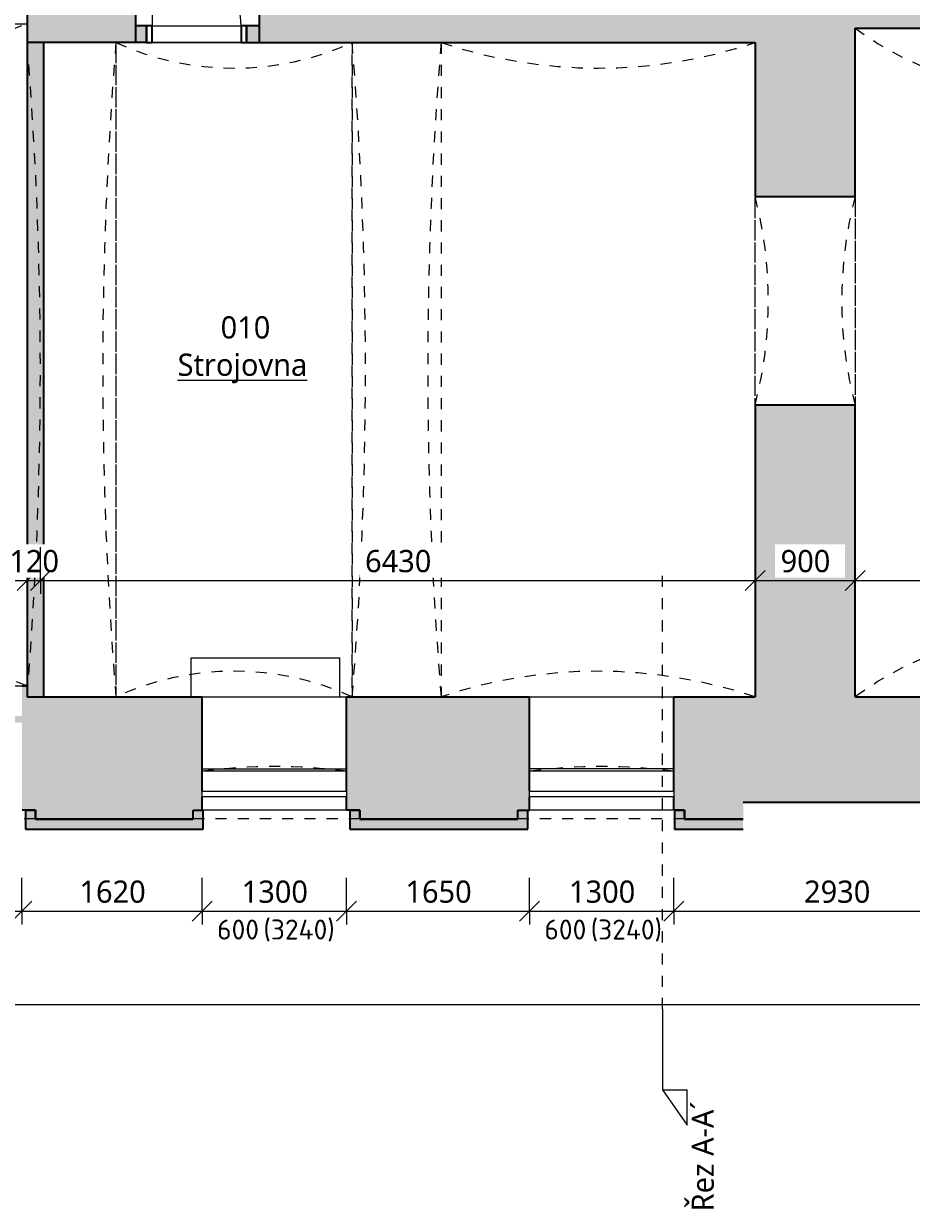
# Model space of a CAD drawing. Header units: metres. Extents: x -2.5 to 41.5, y -3.2 to 29.6.
# Tile 3 of 16: x 10.4 to 18.4, y -3.2 to 7.5. Entities that reach past the tile are written whole.
import ezdxf

# ---------------------------------------------------------------- set-up
doc = ezdxf.new("R2010")
doc.units = ezdxf.units.M
for name, pattern in [('AV - Carkovana 2mm', [0.0027, 0.002, -0.0007]), ('AV - Cerch_ 1 tecka 10mm', [0.018, 0.01, -0.004, 0, -0.004]), ('AV - Cerch_ 1 tecka 2mm', [0.004, 0.002, -0.001, 0, -0.001])]:
    doc.linetypes.add(name, pattern=pattern)
doc.layers.add('AV-KOTY', color=5, linetype='Continuous', lineweight=13, true_color=0x0000ff)
doc.layers.add('AV-MISTNOSTI', color=5, linetype='Continuous', lineweight=5, true_color=0x0000ff)
for name, color, linetype, lineweight in [('AV-KOTY-100', 7, 'Continuous', 5), ('AV-SRAFY', 7, 'Continuous', 35), ('AV-STAVBA', 7, 'Continuous', 18)]:
    doc.layers.add(name, color=color, linetype=linetype, lineweight=lineweight)
doc.styles.add('ISOCPEUR', font='isocpeur.ttf', dxfattribs={"height": 0.18})
doc.styles.add('Trebuchet MS', font='trebuc.ttf', dxfattribs={"height": 0.2})
doc.styles.add('Trebuchet MS_B', font='trebuc.ttf', dxfattribs={"height": 0.2})
doc.dimstyles.new('2_mm_-_O_-_Blue_-_mm', dxfattribs={"dimscale": 0.3048, "dimtxt": 0.20619, "dimasz": 0.590551, "dimexe": 0.393701, "dimexo": 0.0625, "dimgap": 0.065617, "dimtad": 1, "dimdec": 0, "dimlfac": 1000, "dimzin": 0, "dimdsep": 46, "dimtxsty": 'Trebuchet MS', "dimblk1": 'OBLIQUE', "dimblk2": 'OBLIQUE', "dimsah": 1, "dimcen": 0.09, "dimazin": 0, "dimtfac": 1, "dimtdec": 4, "dimtix": 1, "dimtmove": 0, "dimatfit": 3, "dimfxl": 0.984252, "dimfxlon": 1, "dimtvp": 1, "dimtfill": 1, "dimtolj": 1, "dimtzin": 0, "dimarcsym": 2})
doc.dimstyles.new('2_mm_-_O_-_Blue_-_mm_-_zaokrouhlena_1', dxfattribs={"dimscale": 0.3048, "dimtxt": 0.20619, "dimasz": 0.590551, "dimexe": 0.393701, "dimexo": 0.0625, "dimgap": 0.065617, "dimtad": 1, "dimdec": 0, "dimlfac": 1000, "dimrnd": 10, "dimzin": 0, "dimdsep": 46, "dimtxsty": 'Trebuchet MS', "dimblk1": 'OBLIQUE', "dimblk2": 'OBLIQUE', "dimsah": 1, "dimcen": 0.09, "dimazin": 0, "dimtfac": 1, "dimtdec": 4, "dimtix": 1, "dimtmove": 0, "dimatfit": 3, "dimfxl": 0.984252, "dimfxlon": 1, "dimtvp": 1, "dimtfill": 1, "dimtolj": 1, "dimtzin": 0, "dimarcsym": 2})

# ---------------------------------------------------------------- blocks, each defined once
blk = doc.blocks.new('GM_Otvor s klenutým nadpražím - 5890x2000_5500-877085-1PP')
at = {"layer": 'AV-STAVBA', "linetype": 'AV - Cerch_ 1 tecka 2mm', "lineweight": 13}
for p, q in [((-2.945, 0.4), (2.945, 0.4)), ((2.861, -0.4), (-2.861, -0.4))]:
    blk.add_line(p, q, dxfattribs=at)
for centre, start, end in [((0, 36.478), 265.3333, 274.6667), ((0, -36.478), 85.3333, 94.6667)]:
    blk.add_arc(centre, 36.198, start, end, dxfattribs=at)
blk = doc.blocks.new('GM_Otvor s klenutým nadpražím - 1880x2000_2000-878298-1PP')
at = {"layer": 'AV-STAVBA', "linetype": 'AV - Cerch_ 1 tecka 2mm', "lineweight": 13}
for p, q in [((-0.94, 0.45), (0.94, 0.45)), ((0.856, -0.45), (-0.856, -0.45))]:
    blk.add_line(p, q, dxfattribs=at)
for centre, start, end in [((0, 4.072), 255.45, 284.55), ((0, -4.072), 75.45, 104.55)]:
    blk.add_arc(centre, 3.742, start, end, dxfattribs=at)
blk = doc.blocks.new('GM_Otvor_obdélníkový - 1110x2000-898613-1PP')
at = {"layer": 'AV-STAVBA', "linetype": 'AV - Cerch_ 1 tecka 2mm', "lineweight": 13}
for p, q in [((-0.555, 0.475), (0.555, 0.475)), ((-0.555, -0.475), (0.555, -0.475)), ((-0.555, -0.475), (0.555, -0.475))]:
    blk.add_line(p, q, dxfattribs=at)
blk = doc.blocks.new('DO_1-P_Ocel_ - 800x1850_150-1029145-1PP')
at = {"layer": 'AV-STAVBA'}
for p, q in [((-0.4, 0.875), (-0.4, 0.075)), ((-0.4, 0.075), (0.4, 0.075)), ((-0.4, -0.075), (0.4, -0.075))]:
    blk.add_line(p, q, dxfattribs=at)
at = {"layer": 'AV-STAVBA', "linetype": 'AV - Cerch_ 1 tecka 2mm'}
for p, q in [((-0.45, 0.075), (0.45, 0.075)), ((-0.4, 0.075), (0.4, 0.075)), ((-0.45, -0.075), (0.45, -0.075)), ((-0.4, -0.075), (0.4, -0.075))]:
    blk.add_line(p, q, dxfattribs=at)
at = {"layer": 'AV-STAVBA', "lineweight": 35}
for p, q in [((-0.4, 0.075), (-0.45, 0.075)), ((-0.45, 0.075), (-0.45, -0.075)), ((-0.4, -0.075), (-0.4, 0.075)), ((0.45, 0.075), (0.4, 0.075)), ((0.4, 0.075), (0.4, -0.075)), ((0.45, -0.075), (0.45, 0.075)), ((-0.45, -0.075), (-0.4, -0.075)), ((0.4, -0.075), (0.45, -0.075))]:
    blk.add_line(p, q, dxfattribs=at)
at = {"layer": 'AV-STAVBA'}
blk.add_arc((-0.4, 0.075), 0.8, 0, 90, dxfattribs=at)
blk = doc.blocks.new('WI_1-1_sklepní_s příčlemi_s klenutým nadpražím_2x šikmý parapet_ nadpraží - 1300x600-1035867-1PP')
at = {"layer": 'AV-STAVBA'}
for p, q in [((-0.65, 0.425), (0.65, 0.425)), ((-0.65, 0.375), (-0.65, 0.425)), ((0.65, 0.375), (-0.65, 0.375)), ((0.65, 0.425), (0.65, 0.375))]:
    blk.add_line(p, q, dxfattribs=at)
at = {"layer": 'AV-STAVBA', "linetype": 'AV - Carkovana 2mm'}
blk.add_arc((0, 5.153), 5, 262.5304, 277.4696, dxfattribs=at)
blk = doc.blocks.new('GM_Void_valená klenba - GM_Void_valená klenba-1524539-1PP')
at = {"layer": 'AV-STAVBA', "linetype": 'AV - Cerch_ 1 tecka 2mm', "lineweight": 13}
for p, q in [((-1.413, 3.045), (-1.413, -2.845)), ((-1.413, 3.045), (1.412, 3.045)), ((1.412, 3.045), (1.412, -2.845)), ((-1.413, -2.845), (1.412, -2.845))]:
    blk.add_line(p, q, dxfattribs=at)
for centre, start, end in [((0, 7.265), 251.4933, 288.5067), ((0, -7.065), 71.4933, 108.5067)]:
    blk.add_arc(centre, 4.45, start, end, dxfattribs=at)
blk = doc.blocks.new('GM_Void_valená klenba - GM_Void_valená klenba-1524447-1PP')
at = {"layer": 'AV-STAVBA', "linetype": 'AV - Cerch_ 1 tecka 2mm', "lineweight": 13}
for p, q in [((-1.063, 3.045), (-1.063, -2.845)), ((-1.063, 3.045), (1.062, 3.045)), ((1.062, 3.045), (1.062, -2.845)), ((-1.063, -2.845), (1.062, -2.845))]:
    blk.add_line(p, q, dxfattribs=at)
for centre, start, end in [((0, 5.385), 245.5799, 294.4201), ((0, -5.185), 65.5799, 114.4201)]:
    blk.add_arc(centre, 2.57, start, end, dxfattribs=at)
blk = doc.blocks.new('GM_Void_valená klenba - GM_Void_valená klenba-1524411-1PP')
at = {"layer": 'AV-STAVBA', "linetype": 'AV - Cerch_ 1 tecka 2mm', "lineweight": 13}
for p, q in [((-0.953, 3.13), (-0.953, -2.83)), ((-0.953, 3.13), (0.953, 3.13)), ((0.953, 3.13), (0.953, -2.83)), ((-0.953, -2.83), (0.953, -2.83))]:
    blk.add_line(p, q, dxfattribs=at)
for centre, start, end in [((0, 5.549), 248.5007, 291.4993), ((0, -5.249), 68.5007, 111.4993)]:
    blk.add_arc(centre, 2.6, start, end, dxfattribs=at)
blk = doc.blocks.new('GM_Void_valená klenba - GM_Void_valená klenba-1524415-1PP')
at = {"layer": 'AV-STAVBA', "linetype": 'AV - Cerch_ 1 tecka 2mm', "lineweight": 13}
for p, q in [((-1.825, 3.01), (-1.825, -3.01)), ((-1.825, 3.01), (1.825, 3.01)), ((1.825, 3.01), (1.825, -3.01)), ((-1.825, -3.01), (1.825, -3.01))]:
    blk.add_line(p, q, dxfattribs=at)
for centre, start, end in [((0, 5.491), 233.6631, 306.3369), ((0, -5.491), 53.6631, 126.3369)]:
    blk.add_arc(centre, 3.08, start, end, dxfattribs=at)
blk = doc.blocks.new('Zdobná fasáda 1NP - Zdobná fasáda 1NP-1554848-1PP')
at = {"layer": 'AV-STAVBA', "lineweight": 35}
for points in [[(12.05, 0.208), (12.05, 0.378), (11.96, 0.378), (11.96, 0.298), (10.54, 0.298), (10.54, 0.378), (10.45, 0.378), (10.45, 0.208)], [(14.97, 0.208), (14.97, 0.378), (14.88, 0.378), (14.88, 0.298), (13.46, 0.298), (13.46, 0.378), (13.37, 0.378), (13.37, 0.208)], [(16.908, 0.208), (16.908, 0.298), (16.38, 0.298), (16.38, 0.378), (16.29, 0.378), (16.29, 0.208)]]:
    blk.add_hatch(color=256, dxfattribs=at).paths.add_polyline_path(points)
for p, q in [((10.45, 0.378), (10.54, 0.378)), ((10.45, 0.378), (10.45, 0.208)), ((10.54, 0.378), (10.54, 0.298)), ((11.96, 0.298), (11.96, 0.378)), ((11.96, 0.378), (12.05, 0.378)), ((12.05, 0.208), (12.05, 0.378)), ((13.37, 0.378), (13.46, 0.378)), ((13.37, 0.378), (13.37, 0.208)), ((13.46, 0.378), (13.46, 0.298)), ((14.88, 0.298), (14.88, 0.378)), ((14.88, 0.378), (14.97, 0.378)), ((14.97, 0.208), (14.97, 0.378)), ((16.29, 0.378), (16.38, 0.378)), ((16.29, 0.378), (16.29, 0.208)), ((16.38, 0.378), (16.38, 0.298)), ((10.54, 0.298), (11.96, 0.298)), ((13.46, 0.298), (14.88, 0.298)), ((16.38, 0.298), (16.908, 0.298)), ((10.45, 0.208), (12.05, 0.208)), ((13.37, 0.208), (14.97, 0.208)), ((16.29, 0.208), (16.908, 0.208))]:
    blk.add_line(p, q, dxfattribs=at)
blk = doc.blocks.new('GM_Nika_obdélníková - 1500x1000-1575699-1PP')
at = {"layer": 'AV-STAVBA', "linetype": 'AV - Cerch_ 1 tecka 2mm'}
blk.add_line((-0.75, 0.125), (0.75, 0.125), dxfattribs=at)
blk = doc.blocks.new('Section - Vertikální P-46265-1PP')
at = {"layer": 'AV-KOTY', "lineweight": 5}
for p, q in [((-0.00728, 0), (-0.01046, -0.00223)), ((-0.00728, 0), (-0.00728, -0.00223)), ((0, 0), (-0.00728, 0)), ((-0.01046, -0.00223), (-0.00728, -0.00223))]:
    blk.add_line(p, q, dxfattribs=at)
blk = doc.blocks.new('DIMBLOCK4-1PP')
at = {"layer": 'AV-KOTY-100', "color": 5, "true_color": 0x0000ff}
for p, q in [((3.765, 2.444), (3.765, 2.744)), ((10.465, 2.444), (10.465, 2.744)), ((3.765, 2.444), (3.855, 2.534)), ((10.465, 2.444), (10.555, 2.534)), ((3.765, 2.444), (3.675, 2.354)), ((3.765, 2.444), (10.465, 2.444)), ((3.765, 2.444), (3.765, 2.324)), ((10.465, 2.444), (10.375, 2.354)), ((10.465, 2.444), (10.465, 2.324))]:
    blk.add_line(p, q, dxfattribs=at)
at = {"layer": 'AV-KOTY-100', "color": 0, "insert": (6.821, 2.72), "char_height": 0.2, "width": 0.70454, "attachment_point": 1, "line_spacing_factor": 1.048425, "style": 'Trebuchet MS', "bg_fill": 3, "box_fill_scale": 1.25, "bg_fill_color": 256, "bg_fill_true_color": 13158600, "bg_fill_transparency": 0}
blk.add_mtext('6700', dxfattribs=at)
blk = doc.blocks.new('_Oblique')
at = {"color": 0, "linetype": 'ByBlock', "lineweight": -2}
blk.add_line((-0.5, -0.5), (0.5, 0.5), dxfattribs=at)
blk = doc.blocks.new('DIMBLOCK5-1PP')
at = {"layer": 'AV-KOTY-100', "color": 5, "true_color": 0x0000ff}
for p, q in [((10.465, 2.444), (10.465, 2.744)), ((10.585, 2.444), (10.585, 2.744)), ((10.465, 2.444), (10.555, 2.534)), ((10.585, 2.444), (10.675, 2.534)), ((10.465, 2.444), (10.375, 2.354)), ((10.465, 2.444), (10.585, 2.444)), ((10.465, 2.444), (10.465, 2.324)), ((10.585, 2.444), (10.495, 2.354)), ((10.585, 2.444), (10.585, 2.324))]:
    blk.add_line(p, q, dxfattribs=at)
at = {"layer": 'AV-KOTY-100', "color": 0, "insert": (10.305, 2.72), "char_height": 0.2, "width": 0.52841, "attachment_point": 1, "line_spacing_factor": 1.048425, "style": 'Trebuchet MS', "bg_fill": 3, "box_fill_scale": 1.25, "bg_fill_color": 256, "bg_fill_true_color": 13158600, "bg_fill_transparency": 0}
blk.add_mtext('120', dxfattribs=at)
blk = doc.blocks.new('DIMBLOCK6-1PP')
at = {"layer": 'AV-KOTY-100', "color": 5, "true_color": 0x0000ff}
for p, q in [((10.585, 2.444), (10.585, 2.744)), ((17.015, 2.444), (17.015, 2.744)), ((10.585, 2.444), (10.675, 2.534)), ((17.015, 2.444), (17.105, 2.534)), ((10.585, 2.444), (10.495, 2.354)), ((10.585, 2.444), (17.015, 2.444)), ((10.585, 2.444), (10.585, 2.324)), ((17.015, 2.444), (16.925, 2.354)), ((17.015, 2.444), (17.015, 2.324))]:
    blk.add_line(p, q, dxfattribs=at)
at = {"layer": 'AV-KOTY-100', "color": 0, "insert": (13.506, 2.72), "char_height": 0.2, "width": 0.70454, "attachment_point": 1, "line_spacing_factor": 1.048425, "style": 'Trebuchet MS', "bg_fill": 3, "box_fill_scale": 1.25, "bg_fill_color": 256, "bg_fill_true_color": 13158600, "bg_fill_transparency": 0}
blk.add_mtext('6430', dxfattribs=at)
blk = doc.blocks.new('DIMBLOCK7-1PP')
at = {"layer": 'AV-KOTY-100', "color": 5, "true_color": 0x0000ff}
for p, q in [((17.015, 2.444), (17.015, 2.744)), ((17.915, 2.444), (17.915, 2.744)), ((17.015, 2.444), (17.105, 2.534)), ((17.915, 2.444), (18.005, 2.534)), ((17.015, 2.444), (16.925, 2.354)), ((17.015, 2.444), (17.915, 2.444)), ((17.015, 2.444), (17.015, 2.324)), ((17.915, 2.444), (17.825, 2.354)), ((17.915, 2.444), (17.915, 2.324))]:
    blk.add_line(p, q, dxfattribs=at)
at = {"layer": 'AV-KOTY-100', "color": 0, "insert": (17.245, 2.72), "char_height": 0.2, "width": 0.52841, "attachment_point": 1, "line_spacing_factor": 1.048425, "style": 'Trebuchet MS', "bg_fill": 3, "box_fill_scale": 1.25, "bg_fill_color": 256, "bg_fill_true_color": 13158600, "bg_fill_transparency": 0}
blk.add_mtext('900', dxfattribs=at)
blk = doc.blocks.new('DIMBLOCK8-1PP')
at = {"layer": 'AV-KOTY-100', "color": 5, "true_color": 0x0000ff}
for p, q in [((17.915, 2.444), (17.915, 2.744)), ((21.565, 2.444), (21.565, 2.744)), ((17.915, 2.444), (18.005, 2.534)), ((21.565, 2.444), (21.655, 2.534)), ((17.915, 2.444), (17.825, 2.354)), ((17.915, 2.444), (21.565, 2.444)), ((17.915, 2.444), (17.915, 2.324)), ((21.565, 2.444), (21.475, 2.354)), ((21.565, 2.444), (21.565, 2.324))]:
    blk.add_line(p, q, dxfattribs=at)
at = {"layer": 'AV-KOTY-100', "color": 0, "insert": (19.446, 2.72), "char_height": 0.2, "width": 0.70454, "attachment_point": 1, "line_spacing_factor": 1.048425, "style": 'Trebuchet MS', "bg_fill": 3, "box_fill_scale": 1.25, "bg_fill_color": 256, "bg_fill_true_color": 13158600, "bg_fill_transparency": 0}
blk.add_mtext('3650', dxfattribs=at)
blk = doc.blocks.new('DIMBLOCK78-1PP')
at = {"layer": 'AV-KOTY-100', "color": 5, "true_color": 0x0000ff}
for p, q in [((9.119, -0.532), (9.119, -0.232)), ((10.419, -0.532), (10.419, -0.232)), ((9.119, -0.532), (9.029, -0.622)), ((9.119, -0.532), (9.209, -0.442)), ((9.119, -0.532), (10.419, -0.532)), ((9.119, -0.532), (9.119, -0.652)), ((10.419, -0.532), (10.329, -0.622)), ((10.419, -0.532), (10.509, -0.442)), ((10.419, -0.532), (10.419, -0.652))]:
    blk.add_line(p, q, dxfattribs=at)
at = {"layer": 'AV-KOTY-100', "color": 0, "insert": (9.476, -0.256), "char_height": 0.2, "width": 0.70454, "attachment_point": 1, "line_spacing_factor": 1.048425, "style": 'Trebuchet MS', "bg_fill": 3, "box_fill_scale": 1.25, "bg_fill_color": 256, "bg_fill_true_color": 13158600, "bg_fill_transparency": 0}
blk.add_mtext('1300', dxfattribs=at)
blk = doc.blocks.new('DIMBLOCK79-1PP')
at = {"layer": 'AV-KOTY-100', "color": 5, "true_color": 0x0000ff}
for p, q in [((10.419, -0.532), (10.419, -0.232)), ((12.04, -0.532), (12.04, -0.232)), ((10.419, -0.532), (10.329, -0.622)), ((10.419, -0.532), (10.509, -0.442)), ((10.419, -0.532), (12.04, -0.532)), ((10.419, -0.532), (10.419, -0.652)), ((12.04, -0.532), (11.95, -0.622)), ((12.04, -0.532), (12.13, -0.442)), ((12.04, -0.532), (12.04, -0.652))]:
    blk.add_line(p, q, dxfattribs=at)
at = {"layer": 'AV-KOTY-100', "color": 0, "insert": (10.936, -0.256), "char_height": 0.2, "width": 0.70454, "attachment_point": 1, "line_spacing_factor": 1.048425, "style": 'Trebuchet MS', "bg_fill": 3, "box_fill_scale": 1.25, "bg_fill_color": 256, "bg_fill_true_color": 13158600, "bg_fill_transparency": 0}
blk.add_mtext('1620', dxfattribs=at)
blk = doc.blocks.new('DIMBLOCK80-1PP')
at = {"layer": 'AV-KOTY-100', "color": 5, "true_color": 0x0000ff}
for p, q in [((12.04, -0.532), (12.04, -0.232)), ((13.34, -0.532), (13.34, -0.232)), ((12.04, -0.532), (11.95, -0.622)), ((12.04, -0.532), (12.13, -0.442)), ((12.04, -0.532), (13.34, -0.532)), ((12.04, -0.532), (12.04, -0.652)), ((13.34, -0.532), (13.25, -0.622)), ((13.34, -0.532), (13.43, -0.442)), ((13.34, -0.532), (13.34, -0.652))]:
    blk.add_line(p, q, dxfattribs=at)
at = {"layer": 'AV-KOTY-100', "color": 0, "insert": (12.396, -0.256), "char_height": 0.2, "width": 0.70454, "attachment_point": 1, "line_spacing_factor": 1.048425, "style": 'Trebuchet MS', "bg_fill": 3, "box_fill_scale": 1.25, "bg_fill_color": 256, "bg_fill_true_color": 13158600, "bg_fill_transparency": 0}
blk.add_mtext('1300', dxfattribs=at)
blk = doc.blocks.new('DIMBLOCK81-1PP')
at = {"layer": 'AV-KOTY-100', "color": 5, "true_color": 0x0000ff}
for p, q in [((13.34, -0.532), (13.34, -0.232)), ((14.985, -0.532), (14.985, -0.232)), ((13.34, -0.532), (13.25, -0.622)), ((13.34, -0.532), (13.43, -0.442)), ((13.34, -0.532), (14.985, -0.532)), ((13.34, -0.532), (13.34, -0.652)), ((14.985, -0.532), (14.895, -0.622)), ((14.985, -0.532), (15.075, -0.442)), ((14.985, -0.532), (14.985, -0.652))]:
    blk.add_line(p, q, dxfattribs=at)
at = {"layer": 'AV-KOTY-100', "color": 0, "insert": (13.869, -0.256), "char_height": 0.2, "width": 0.70454, "attachment_point": 1, "line_spacing_factor": 1.048425, "style": 'Trebuchet MS', "bg_fill": 3, "box_fill_scale": 1.25, "bg_fill_color": 256, "bg_fill_true_color": 13158600, "bg_fill_transparency": 0}
blk.add_mtext('1650', dxfattribs=at)
blk = doc.blocks.new('DIMBLOCK82-1PP')
at = {"layer": 'AV-KOTY-100', "color": 5, "true_color": 0x0000ff}
for p, q in [((14.985, -0.532), (14.985, -0.232)), ((16.285, -0.532), (16.285, -0.232)), ((14.985, -0.532), (14.895, -0.622)), ((14.985, -0.532), (15.075, -0.442)), ((14.985, -0.532), (16.285, -0.532)), ((14.985, -0.532), (14.985, -0.652)), ((16.285, -0.532), (16.195, -0.622)), ((16.285, -0.532), (16.375, -0.442)), ((16.285, -0.532), (16.285, -0.652))]:
    blk.add_line(p, q, dxfattribs=at)
at = {"layer": 'AV-KOTY-100', "color": 0, "insert": (15.341, -0.256), "char_height": 0.2, "width": 0.70454, "attachment_point": 1, "line_spacing_factor": 1.048425, "style": 'Trebuchet MS', "bg_fill": 3, "box_fill_scale": 1.25, "bg_fill_color": 256, "bg_fill_true_color": 13158600, "bg_fill_transparency": 0}
blk.add_mtext('1300', dxfattribs=at)
blk = doc.blocks.new('DIMBLOCK83-1PP')
at = {"layer": 'AV-KOTY-100', "color": 5, "true_color": 0x0000ff}
for p, q in [((16.285, -0.532), (16.285, -0.232)), ((19.215, -0.532), (19.215, -0.232)), ((16.285, -0.532), (16.195, -0.622)), ((16.285, -0.532), (16.375, -0.442)), ((16.285, -0.532), (19.215, -0.532)), ((16.285, -0.532), (16.285, -0.652)), ((19.215, -0.532), (19.125, -0.622)), ((19.215, -0.532), (19.305, -0.442)), ((19.215, -0.532), (19.215, -0.652))]:
    blk.add_line(p, q, dxfattribs=at)
at = {"layer": 'AV-KOTY-100', "color": 0, "insert": (17.456, -0.256), "char_height": 0.2, "width": 0.70454, "attachment_point": 1, "line_spacing_factor": 1.048425, "style": 'Trebuchet MS', "bg_fill": 3, "box_fill_scale": 1.25, "bg_fill_color": 256, "bg_fill_true_color": 13158600, "bg_fill_transparency": 0}
blk.add_mtext('2930', dxfattribs=at)
blk = doc.blocks.new('DIMBLOCK99-1PP')
at = {"layer": 'AV-KOTY-100', "color": 5, "true_color": 0x0000ff}
for p, q in [((-0.235, -1.371), (-0.235, -1.071)), ((39.765, -1.371), (39.765, -1.071)), ((-0.235, -1.371), (-0.325, -1.461)), ((-0.235, -1.371), (-0.145, -1.281)), ((-0.235, -1.371), (39.765, -1.371)), ((-0.235, -1.371), (-0.235, -1.491)), ((39.765, -1.371), (39.675, -1.461)), ((39.765, -1.371), (39.855, -1.281)), ((39.765, -1.371), (39.765, -1.491))]:
    blk.add_line(p, q, dxfattribs=at)
at = {"layer": 'AV-KOTY-100', "color": 0, "insert": (19.398, -1.095), "char_height": 0.2, "width": 0.88068, "attachment_point": 1, "line_spacing_factor": 1.048425, "style": 'Trebuchet MS', "bg_fill": 3, "box_fill_scale": 1.25, "bg_fill_color": 256, "bg_fill_true_color": 13158600, "bg_fill_transparency": 0}
blk.add_mtext('40000', dxfattribs=at)

msp = doc.modelspace()

# ---------------------------------------------------------------- hatches: boundary and pattern name
at = {"layer": 'AV-SRAFY', "lineweight": 5}
msp.add_hatch(color=256, dxfattribs=at).paths.add_polyline_path([(11.2648, 7.2882), (11.2648, 8.0382), (10.6148, 8.0382), (10.6148, 8.7482), (10.4648, 8.7482), (10.4648, 7.2882)])
at = {"layer": 'AV-SRAFY', "lineweight": 18}
h = msp.add_hatch(color=256, dxfattribs=at)
h.paths.add_polyline_path([(36.8448, 7.4182), (36.8448, 8.7082), (34.3848, 8.7082), (34.3848, 7.4182), (34.4338, 7.4182)])
h.paths.add_polyline_path([(25.4748, 7.4182), (27.7548, 7.4182), (27.7548, 8.7082), (25.4748, 8.7082), (25.4748, 8.0842)])
h.paths.add_polyline_path([(17.9148, 7.4182), (24.6748, 7.4182), (24.6748, 8.7082), (17.9148, 8.7082), (17.9148, 8.0842)])
h.paths.add_polyline_path([(28.5548, 7.4182), (28.9948, 7.4182), (28.9948, 8.7082), (28.5548, 8.7082)])
h.paths.add_polyline_path([(30.7848, 7.4182), (30.7848, 8.7082), (30.6748, 8.7082), (30.6748, 7.4182)])
h.paths.add_polyline_path([(31.5848, 7.4182), (31.9548, 7.4182), (31.9548, 8.7082), (31.5848, 8.7082), (31.5848, 8.0842)])
h.paths.add_polyline_path([(33.4148, 7.4182), (33.5848, 7.4182), (33.5848, 8.7082), (33.4148, 8.7082), (33.4148, 7.4867)])
for points in [[(17.0148, 7.2882), (17.9148, 7.2882), (17.9148, 8.3882), (15.5448, 8.3882), (15.5448, 7.2882)], [(10.4648, 1.3982), (10.6148, 1.3982), (10.6148, 7.2882), (10.4648, 7.2882), (10.4648, 5.6941)]]:
    msp.add_hatch(color=256, dxfattribs=at).paths.add_polyline_path(points)
h = msp.add_hatch(color=256, dxfattribs=at)
h.paths.add_polyline_path([(15.5448, 7.2882), (15.5448, 8.2382), (12.5548, 8.2382), (12.5548, 7.2882), (15.2874, 7.2882)])
h.paths.add_polyline_path([(11.2648, 7.2882), (11.4448, 7.2882), (11.4448, 8.2382), (11.2648, 8.2382), (11.2648, 8.0382)])
h = msp.add_hatch(color=256, dxfattribs=at)
h.paths.add_polyline_path([(11.5398, 7.2882), (11.5398, 7.4382), (11.4448, 7.4382), (11.4448, 7.2882)])
h.paths.add_polyline_path([(12.5548, 7.2882), (12.5548, 7.4382), (12.4398, 7.4382), (12.4398, 7.2882)])
h = msp.add_hatch(color=256, dxfattribs=at)
h.paths.add_polyline_path([(17.9148, 1.3982), (17.9148, 4.0232), (17.0148, 4.0232), (17.0148, 1.3982)])
h.paths.add_polyline_path([(17.0148, 5.9032), (17.9148, 5.9032), (17.9148, 7.2882), (17.0148, 7.2882)])
at = {"layer": 'AV-SRAFY', "lineweight": 5}
h = msp.add_hatch(color=256, dxfattribs=at)
h.paths.add_polyline_path([(2.0791, 1.1651), (3.5791, 1.1651), (3.5791, 1.4982), (2.0791, 1.4982)])
h.paths.add_polyline_path([(-0.2352, 1.1651), (1.4991, 1.1651), (1.4991, 1.4982), (-0.2352, 1.4982)])
h.paths.add_polyline_path([(4.1591, 1.1651), (6.2191, 1.1651), (6.2191, 1.4982), (4.1591, 1.4982)])
h.paths.add_polyline_path([(10.8648, 1.1651), (10.8648, 1.3982), (10.4648, 1.3982), (10.4648, 1.4982), (10.4191, 1.4982), (10.4191, 1.2264), (9.1191, 1.2264), (9.1191, 1.4982), (7.5191, 1.4982), (7.5191, 1.1651), (10.4191, 1.1651)])
h = msp.add_hatch(color=256, dxfattribs=at)
h.paths.add_polyline_path([(16.9084, 0.4482), (22.1908, 0.4482), (22.1908, 1.3098), (39.7648, 1.3098), (39.7648, 1.3982), (20.1648, 1.3982), (20.1648, 1.1532), (19.2148, 1.1532), (19.2148, 1.3982), (16.2848, 1.3982), (16.2848, 1.1651), (16.9084, 1.1651), (16.9084, 0.914)])
h.paths.add_polyline_path([(13.3398, 1.1651), (14.9848, 1.1651), (14.9848, 1.3982), (13.3398, 1.3982)])
h.paths.add_polyline_path([(10.8648, 1.1651), (12.0398, 1.1651), (12.0398, 1.3982), (10.8648, 1.3982)])
h = msp.add_hatch(color=256, dxfattribs=at)
h.paths.add_polyline_path([(10.8648, 0.4482), (10.8648, 1.1651), (10.4191, 1.1651), (10.4191, 0.4482)])
h.paths.add_polyline_path([(7.5191, 0.4482), (9.1191, 0.4482), (9.1191, 1.1651), (7.5191, 1.1651), (7.5191, 0.4982)])
h.paths.add_polyline_path([(5.5198, 0.4482), (6.2191, 0.4482), (6.2191, 1.1651), (4.1591, 1.1651), (4.1591, 0.7282), (3.5791, 0.7282), (3.5791, 1.1651), (2.0791, 1.1651), (2.0791, 0.7282), (1.4991, 0.7282), (1.4991, 1.1651), (-0.2352, 1.1651), (-0.2352, 0.4482), (2.5231, 0.4482)])
h = msp.add_hatch(color=256, dxfattribs=at)
h.paths.add_polyline_path([(16.9084, 0.4482), (16.9084, 1.1651), (16.2848, 1.1651), (16.2848, 0.4482)])
h.paths.add_polyline_path([(14.9848, 0.4482), (14.9848, 1.1651), (13.3398, 1.1651), (13.3398, 0.4482)])
h.paths.add_polyline_path([(12.0398, 0.4482), (12.0398, 1.1651), (10.8648, 1.1651), (10.8648, 0.4482)])
h = msp.add_hatch(color=256, dxfattribs=at)
h.paths.add_polyline_path([(16.3798, 0.2982), (16.9084, 0.2982), (16.9084, 0.4482), (16.2848, 0.4482), (16.2848, 0.3782), (16.3798, 0.3782)])
h.paths.add_polyline_path([(14.8798, 0.2982), (14.8798, 0.3782), (14.9848, 0.3782), (14.9848, 0.4482), (13.3398, 0.4482), (13.3398, 0.3782), (13.4598, 0.3782), (13.4598, 0.2982)])
h.paths.add_polyline_path([(11.9598, 0.2982), (11.9598, 0.3782), (12.0398, 0.3782), (12.0398, 0.4482), (10.4191, 0.4482), (10.4191, 0.3782), (10.5398, 0.3782), (10.5398, 0.2982)])
h.paths.add_polyline_path([(9.0398, 0.2982), (9.0398, 0.3782), (9.1191, 0.3782), (9.1191, 0.4482), (7.5191, 0.4482), (7.5191, 0.3782), (7.6198, 0.3782), (7.6198, 0.2982), (8.9052, 0.2982)])
h.paths.add_polyline_path([(6.1198, 0.2982), (6.1198, 0.3782), (6.2191, 0.3782), (6.2191, 0.4482), (5.5198, 0.4482), (5.5198, 0.2982)])

# ---------------------------------------------------------------- linework, layer by layer
at = {"layer": 'AV-KOTY', "linetype": 'AV - Cerch_ 1 tecka 10mm', "lineweight": 5}
msp.add_line((16.1824, -1.413), (16.1824, 2.5707), dxfattribs=at)
at = {"layer": 'AV-STAVBA', "lineweight": 35}
for p, q in [((10.4648, 8.7482), (10.4648, 1.3982)), ((11.4448, 7.2882), (11.4448, 8.7482)), ((12.5548, 7.2882), (12.5548, 8.7482)), ((11.5398, 7.4382), (11.4448, 7.4382)), ((11.5398, 7.2882), (11.5398, 7.4382)), ((12.5548, 7.4382), (12.4398, 7.4382)), ((12.4398, 7.4382), (12.4398, 7.2882)), ((17.9148, 7.4182), (21.5648, 7.4182)), ((17.9148, 5.9032), (17.9148, 7.4182)), ((11.5398, 7.2882), (10.4648, 7.2882)), ((10.6148, 1.3982), (10.6148, 7.2882)), ((12.4398, 7.2882), (17.0148, 7.2882)), ((17.0148, 7.2882), (17.0148, 5.9032)), ((17.0148, 5.9032), (17.9148, 5.9032)), ((17.0148, 4.0232), (17.0148, 1.3982)), ((17.9148, 4.0232), (17.0148, 4.0232)), ((17.9148, 1.3982), (17.9148, 4.0232)), ((10.4191, 1.4982), (10.4648, 1.4982)), ((10.4648, 1.3982), (12.0398, 1.3982)), ((12.0398, 0.5482), (12.0398, 1.3982)), ((13.3398, 1.3982), (14.9848, 1.3982)), ((13.3398, 0.5482), (13.3398, 1.3982)), ((14.9848, 0.5482), (14.9848, 1.3982)), ((16.2848, 1.3982), (17.0148, 1.3982)), ((16.2848, 0.5482), (16.2848, 1.3982)), ((17.9148, 1.3982), (19.2148, 1.3982)), ((12.0398, 0.3782), (12.0398, 0.4982)), ((13.3398, 0.3782), (13.3398, 0.4982)), ((14.9848, 0.3782), (14.9848, 0.4982)), ((16.2848, 0.3782), (16.2848, 0.4982)), ((16.9084, 0.4482), (22.1908, 0.4482)), ((10.5398, 0.3782), (10.4191, 0.3782)), ((10.5398, 0.2982), (10.5398, 0.3782)), ((11.9598, 0.3782), (12.0398, 0.3782)), ((11.9598, 0.2982), (11.9598, 0.3782)), ((13.4598, 0.3782), (13.3398, 0.3782)), ((13.4598, 0.2982), (13.4598, 0.3782)), ((14.8798, 0.3782), (14.9848, 0.3782)), ((14.8798, 0.2982), (14.8798, 0.3782)), ((16.3798, 0.3782), (16.2848, 0.3782)), ((16.3798, 0.2982), (16.3798, 0.3782)), ((10.5398, 0.2982), (11.9598, 0.2982)), ((13.4598, 0.2982), (14.8798, 0.2982)), ((16.3798, 0.2982), (16.9084, 0.2982))]:
    msp.add_line(p, q, dxfattribs=at)
at = {"layer": 'AV-STAVBA'}
for p, q in [((11.5898, 7.4382), (12.3898, 7.4382)), ((12.3898, 7.2882), (11.5898, 7.2882)), ((11.9398, 1.7482), (13.2798, 1.7482)), ((11.9398, 1.3982), (11.9398, 1.7482)), ((13.2798, 1.3982), (13.2798, 1.7482)), ((12.0398, 1.3982), (13.3398, 1.3982)), ((14.9848, 1.3982), (16.2848, 1.3982)), ((12.0398, 0.7482), (13.3398, 0.7482)), ((16.2848, 0.7482), (14.9848, 0.7482)), ((13.3398, 0.7282), (12.0398, 0.7282)), ((16.2848, 0.7282), (14.9848, 0.7282)), ((13.3398, 0.3782), (12.0498, 0.3782)), ((16.2848, 0.3782), (14.9848, 0.3782))]:
    msp.add_line(p, q, dxfattribs=at)

# ---------------------------------------------------------------- block references
at = {"layer": 'AV-KOTY', "lineweight": 5, "xscale": 99.99999999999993, "yscale": 99.99999999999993, "zscale": 99.99999999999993, "rotation": 89.99999999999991}
msp.add_blockref('Section - Vertikální P-46265-1PP', (16.1824, -1.413), dxfattribs=at)
at = {"layer": 'AV-STAVBA', "rotation": 180}
for name, p in [('GM_Otvor_obdélníkový - 1110x2000-898613-1PP', (11.9998, 7.7632)), ('GM_Nika_obdélníková - 1500x1000-1575699-1PP', (9.7898, 0.4232)), ('GM_Nika_obdélníková - 1500x1000-1575699-1PP', (12.7098, 0.4232)), ('GM_Nika_obdélníková - 1500x1000-1575699-1PP', (15.6298, 0.4232))]:
    msp.add_blockref(name, p, dxfattribs=at)
at = {"layer": 'AV-STAVBA'}
msp.add_blockref('DO_1-P_Ocel_ - 800x1850_150-1029145-1PP', (11.9898, 7.3632), dxfattribs=at)
at = {"layer": 'AV-STAVBA', "linetype": 'AV - Cerch_ 1 tecka 2mm', "lineweight": 13}
for name, p in [('GM_Void_valená klenba - GM_Void_valená klenba-1524411-1PP', (9.5119, 4.3282)), ('GM_Void_valená klenba - GM_Void_valená klenba-1524415-1PP', (19.7398, 4.4082)), ('GM_Void_valená klenba - GM_Void_valená klenba-1524447-1PP', (12.3273, 4.2432)), ('GM_Void_valená klenba - GM_Void_valená klenba-1524539-1PP', (15.6023, 4.2432))]:
    msp.add_blockref(name, p, dxfattribs=at)
for name, p, rotation in [('GM_Otvor s klenutým nadpražím - 5890x2000_5500-877085-1PP', (10.8648, 4.3432), 89.99999999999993), ('GM_Otvor s klenutým nadpražím - 5890x2000_5500-877085-1PP', (13.7898, 4.3432), 269.9999999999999), ('GM_Otvor s klenutým nadpražím - 1880x2000_2000-878298-1PP', (17.4648, 4.9632), 269.9999999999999)]:
    msp.add_blockref(name, p, dxfattribs=dict(at, rotation=rotation))
at = {"layer": 'AV-STAVBA', "linetype": 'AV - Carkovana 2mm', "rotation": 180}
for p in [(12.6898, 0.9232), (15.6348, 0.9232)]:
    msp.add_blockref('WI_1-1_sklepní_s příčlemi_s klenutým nadpražím_2x šikmý parapet_ nadpraží - 1300x600-1035867-1PP', p, dxfattribs=at)
at = {"layer": 'AV-STAVBA', "lineweight": 35}
msp.add_blockref('Zdobná fasáda 1NP - Zdobná fasáda 1NP-1554848-1PP', (0, 0), dxfattribs=at)

# ---------------------------------------------------------------- texts
at = {"layer": 'AV-KOTY', "lineweight": 5, "char_height": 0.18, "attachment_point": 1, "style": 'ISOCPEUR'}
for s, insert, width in [('600', (12.1746, -0.6071), 0.456962), ('(3240)', (12.5908, -0.6071), 0.809704), ('600', (15.1196, -0.6071), 0.456962), ('(3240)', (15.5358, -0.6071), 0.809704)]:
    msp.add_mtext(s, dxfattribs=dict(at, insert=insert, width=width))
at = {"layer": 'AV-KOTY', "lineweight": 5, "insert": (16.4441, -3.2342), "char_height": 0.2, "width": 1.362869, "attachment_point": 1, "rotation": 90, "style": 'Trebuchet MS'}
msp.add_mtext('Řez A-A´', dxfattribs=at)
at = {"layer": 'AV-MISTNOSTI', "char_height": 0.2, "attachment_point": 1, "style": 'Trebuchet MS_B'}
for s, insert, width in [('010', (12.2065, 4.8241), 0.601266), ('\\LStrojovna', (11.8195, 4.4878), 1.53924)]:
    msp.add_mtext(s, dxfattribs=dict(at, insert=insert, width=width))

# ---------------------------------------------------------------- dimensions: what is measured, and where the dimension line sits
at = {"layer": 'AV-KOTY', "lineweight": 5}
dim = msp.add_linear_dim(base=(10.4191, -0.5321), p1=(9.1191, -0.2321), p2=(10.4191, -0.2321), dimstyle='2_mm_-_O_-_Blue_-_mm_-_zaokrouhlena_1', override={"dimpost": '<>', "dimfxl": 1.3}, dxfattribs=at)
dim.commit()
dim.dimension.update_dxf_attribs({"geometry": 'DIMBLOCK78-1PP', "text_midpoint": (9.7691, -0.4103)})

# ---------------------------------------------------------------- next in the draw order: dimensions: what is measured, and where the dimension line sits
for base, p1, p2, dimstyle, override, picture, middle in [((10.4648, 2.4438), (3.7648, 2.7438), (10.4648, 2.7438), '2_mm_-_O_-_Blue_-_mm', {"dimpost": '<>', "dimfxl": 6.7}, 'DIMBLOCK4-1PP', (7.1148, 2.5659)), ((12.0398, -0.5321), (10.4191, -0.2321), (12.0398, -0.2321), '2_mm_-_O_-_Blue_-_mm_-_zaokrouhlena_1', {"dimpost": '<>', "dimfxl": 1.620743}, 'DIMBLOCK79-1PP', (11.2294, -0.41)), ((39.7648, -1.3711), (-0.2352, -1.0711), (39.7648, -1.0711), '2_mm_-_O_-_Blue_-_mm_-_zaokrouhlena_1', {"dimpost": '<>', "dimfxl": 40}, 'DIMBLOCK99-1PP', (19.7648, -1.2494))]:
    dim = msp.add_linear_dim(base=base, p1=p1, p2=p2, dimstyle=dimstyle, override=override, dxfattribs=at)
    dim.commit()
    dim.dimension.update_dxf_attribs({"geometry": picture, "text_midpoint": middle})

# ---------------------------------------------------------------- next in the draw order: dimensions: what is measured, and where the dimension line sits
for base, p1, p2, dimstyle, override, picture, middle in [((10.5848, 2.4438), (10.4648, 2.7438), (10.5848, 2.7438), '2_mm_-_O_-_Blue_-_mm', {"dimpost": '<>', "dimfxl": 0.12}, 'DIMBLOCK5-1PP', (10.5248, 2.5655)), ((13.3398, -0.5321), (12.0398, -0.2321), (13.3398, -0.2321), '2_mm_-_O_-_Blue_-_mm_-_zaokrouhlena_1', {"dimpost": '<>', "dimfxl": 1.3}, 'DIMBLOCK80-1PP', (12.6898, -0.4103))]:
    dim = msp.add_linear_dim(base=base, p1=p1, p2=p2, dimstyle=dimstyle, override=override, dxfattribs=at)
    dim.commit()
    dim.dimension.update_dxf_attribs({"geometry": picture, "text_midpoint": middle})

# ---------------------------------------------------------------- next in the draw order: dimensions: what is measured, and where the dimension line sits
for base, p1, p2, dimstyle, override, picture, middle in [((17.0148, 2.4438), (10.5848, 2.7438), (17.0148, 2.7438), '2_mm_-_O_-_Blue_-_mm', {"dimpost": '<>', "dimfxl": 6.43}, 'DIMBLOCK6-1PP', (13.7998, 2.5659)), ((14.9848, -0.5321), (13.3398, -0.2321), (14.9848, -0.2321), '2_mm_-_O_-_Blue_-_mm_-_zaokrouhlena_1', {"dimpost": '<>', "dimfxl": 1.645}, 'DIMBLOCK81-1PP', (14.1623, -0.41))]:
    dim = msp.add_linear_dim(base=base, p1=p1, p2=p2, dimstyle=dimstyle, override=override, dxfattribs=at)
    dim.commit()
    dim.dimension.update_dxf_attribs({"geometry": picture, "text_midpoint": middle})

# ---------------------------------------------------------------- next in the draw order: dimensions: what is measured, and where the dimension line sits
for base, p1, p2, dimstyle, override, picture, middle in [((17.9148, 2.4438), (17.0148, 2.7438), (17.9148, 2.7438), '2_mm_-_O_-_Blue_-_mm', {"dimpost": '<>', "dimfxl": 0.9}, 'DIMBLOCK7-1PP', (17.4648, 2.5659)), ((16.2848, -0.5321), (14.9848, -0.2321), (16.2848, -0.2321), '2_mm_-_O_-_Blue_-_mm_-_zaokrouhlena_1', {"dimpost": '<>', "dimfxl": 1.3}, 'DIMBLOCK82-1PP', (15.6348, -0.4103))]:
    dim = msp.add_linear_dim(base=base, p1=p1, p2=p2, dimstyle=dimstyle, override=override, dxfattribs=at)
    dim.commit()
    dim.dimension.update_dxf_attribs({"geometry": picture, "text_midpoint": middle})

# ---------------------------------------------------------------- next in the draw order: dimensions: what is measured, and where the dimension line sits
for base, p1, p2, dimstyle, override, picture, middle in [((21.5648, 2.4438), (17.9148, 2.7438), (21.5648, 2.7438), '2_mm_-_O_-_Blue_-_mm', {"dimpost": '<>', "dimfxl": 3.65}, 'DIMBLOCK8-1PP', (19.7398, 2.5659)), ((19.2148, -0.5321), (16.2848, -0.2321), (19.2148, -0.2321), '2_mm_-_O_-_Blue_-_mm_-_zaokrouhlena_1', {"dimpost": '<>', "dimfxl": 2.93}, 'DIMBLOCK83-1PP', (17.7498, -0.41))]:
    dim = msp.add_linear_dim(base=base, p1=p1, p2=p2, dimstyle=dimstyle, override=override, dxfattribs=at)
    dim.commit()
    dim.dimension.update_dxf_attribs({"geometry": picture, "text_midpoint": middle})

doc.saveas('drawing.dxf')
